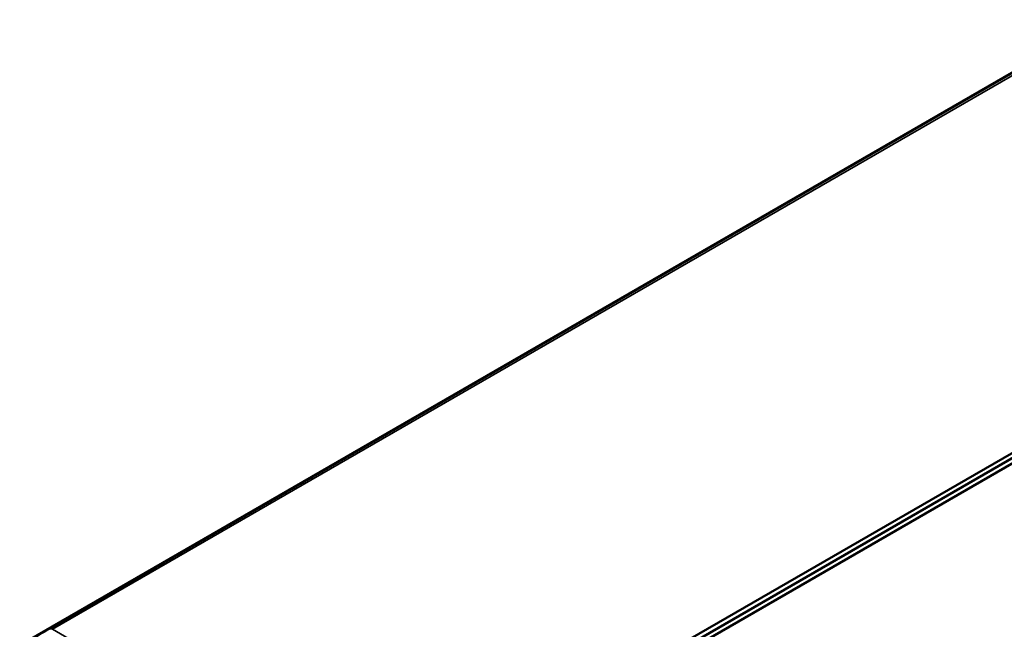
# Model space of a CAD drawing. Header units: millimetres. Extents: x 20 to 574, y 18 to 400.
# Tile 9 of 11: x 398 to 475, y 197 to 244. Entities that reach past the tile are written whole.
import ezdxf

# ---------------------------------------------------------------- set-up
doc = ezdxf.new("R2010")
doc.units = ezdxf.units.MM
doc.header["$LTSCALE"] = 2
doc.layers.add('Visible (ISO)', color=7, linetype='Continuous', lineweight=50)
doc.layers.add('Visible Narrow (ISO)', color=7, linetype='Continuous', lineweight=35)

msp = doc.modelspace()

# ---------------------------------------------------------------- linework, layer by layer
at = {"layer": 'Visible (ISO)'}
for p, q in [((482.805, 244.209), (398.416, 195.488)), ((423.819, 179.682), (512.245, 230.735)), ((424.9, 180.714), (509.749, 229.702)), ((426.441, 182.012), (508.208, 229.221))]:
    msp.add_line(p, q, dxfattribs=at)
at = {"layer": 'Visible Narrow (ISO)'}
for p, q in [((482.077, 243.698), (400.758, 196.749)), ((400.978, 196.713), (482.297, 243.663)), ((426.441, 182.012), (400.978, 196.713))]:
    msp.add_line(p, q, dxfattribs=at)
for centre, major_axis, ratio, start_param, end_param in [((235.378, 136.726), (-269.651, -135.139), 0.08313, 2.181508, 2.188733), ((400.981, 196.303), (-0.25, 0.433), 0.57735, 5.506514, 6.18067)]:
    msp.add_ellipse(centre, major_axis=major_axis, ratio=ratio, start_param=start_param, end_param=end_param, dxfattribs=at)

doc.saveas('drawing.dxf')
